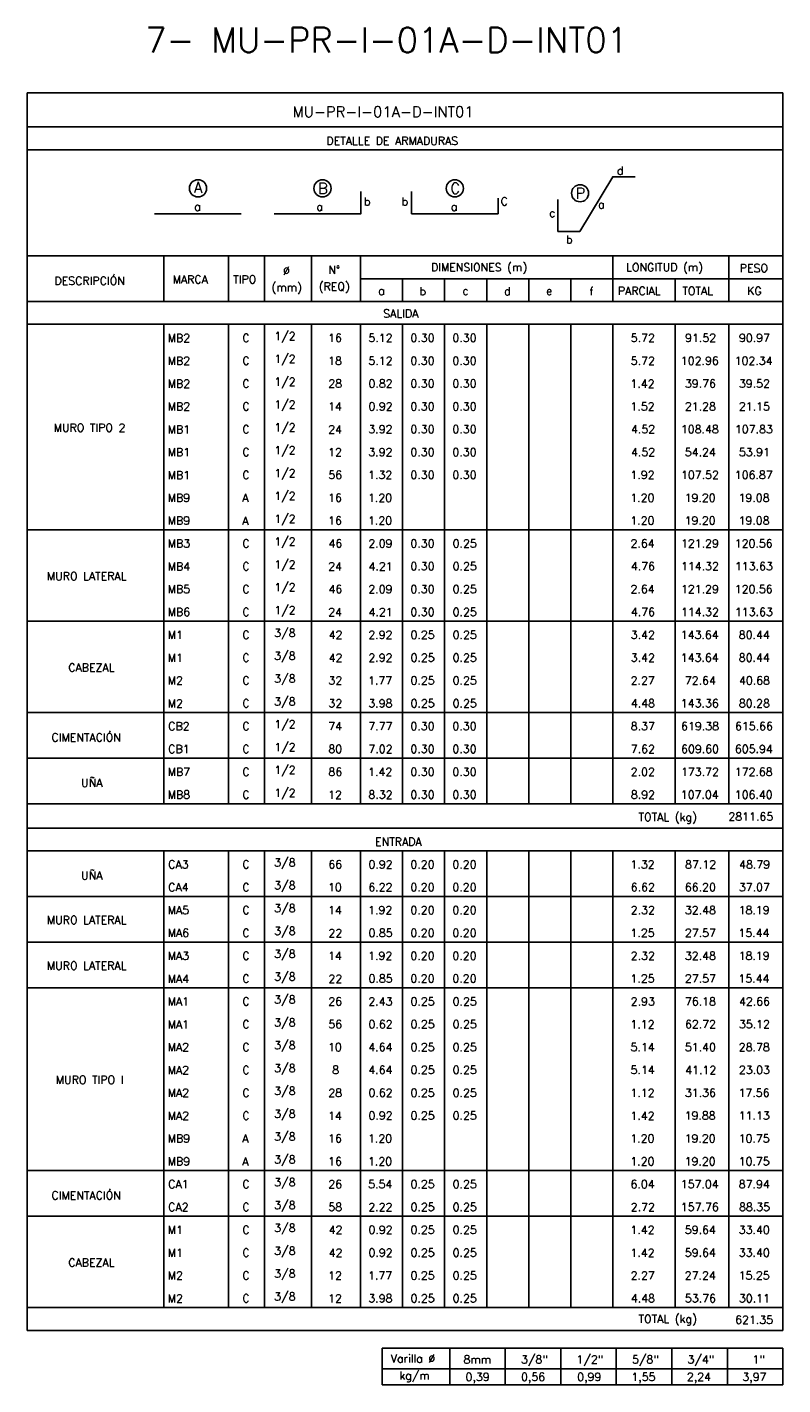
# Model space of a CAD drawing. Header units: metres. Extents: x -344 to 326, y 129 to 266.
# Tile 9 of 15: x -68 to -42, y 141 to 186. Entities that reach past the tile are written whole.
import ezdxf
from ezdxf.enums import TextEntityAlignment as Align

# ---------------------------------------------------------------- set-up
doc = ezdxf.new("R2010")
doc.units = ezdxf.units.M
for name, color, linetype in [('XREF-SE-CUADROS DE DESPIECE - HUAURA_PQT4$0$21', 3, 'Continuous'), ('XREF-SE-CUADROS DE DESPIECE - HUAURA_PQT4$0$21C', 3, 'Continuous'), ('XREF-SE-CUADROS DE DESPIECE - HUAURA_PQT4$0$23', 2, 'Continuous'), ('XREF-SE-CUADROS DE DESPIECE - HUAURA_PQT4$0$S-ANNO-TEXT', 7, 'Continuous'), ('XREF-SE-CUADROS DE DESPIECE - HUAURA_PQT4$0$S-LNWK-0006', 1, 'Continuous')]:
    doc.layers.add(name, color=color, linetype=linetype)
doc.styles.add('XREF-SE-CUADROS DE DESPIECE - HUAURA_PQT4$0$ROMANS-SP', font='romans.shx', dxfattribs={"width": 0.7})
doc.styles.add('XREF-SE-CUADROS DE DESPIECE - HUAURA_PQT4$0$TEGEPSA 100', font='romans.shx')

# ---------------------------------------------------------------- blocks, each defined once
blk = doc.blocks.new('XREF-SE-CUADROS DE DESPIECE - HUAURA_PQT4$0$ARM')
at = {"layer": 'XREF-SE-CUADROS DE DESPIECE - HUAURA_PQT4$0$21C'}
for centre in [(4.163, -1.297), (8.339, -1.297), (12.78, -1.297), (16.983, -1.462)]:
    blk.add_circle(centre, 0.288, dxfattribs=at)
at = {"layer": 'XREF-SE-CUADROS DE DESPIECE - HUAURA_PQT4$0$S-LNWK-0006'}
blk.add_line((2.697, -2.15), (5.606, -2.15), dxfattribs=at)
at = {"layer": 'XREF-SE-CUADROS DE DESPIECE - HUAURA_PQT4$0$S-LNWK-0006', "flags": 128}
blk.add_lwpolyline([(18.832, -0.906), (18.079, -0.906), (16.973, -2.743), (16.237, -2.744), (16.237, -1.676)], dxfattribs=at)
at = {"layer": 'XREF-SE-CUADROS DE DESPIECE - HUAURA_PQT4$0$S-LNWK-0006'}
blk.add_lwpolyline([(6.719, -2.15), (9.628, -2.15), (9.628, -1.399)], dxfattribs=at)
blk.add_lwpolyline([(14.238, -1.626), (14.238, -2.136, -0.414214), (14.225, -2.15), (11.329, -2.15), (11.329, -1.399)], format="xyb", dxfattribs=at)
at = {"layer": 'XREF-SE-CUADROS DE DESPIECE - HUAURA_PQT4$0$S-ANNO-TEXT', "style": 'XREF-SE-CUADROS DE DESPIECE - HUAURA_PQT4$0$TEGEPSA 100'}
for s, p in [('d', (18.44, -0.838)), ('b', (9.95, -1.871)), ('b', (11.214, -1.871)), ('C', (14.56, -1.871)), ('c', (16.154, -2.26)), ('b', (16.73, -3.145))]:
    blk.add_text(s, height=0.27, dxfattribs=at).set_placement(p, align=Align.RIGHT)
for s, height, p in [('A', 0.362, (4.164, -1.443)), ('B', 0.362, (8.353, -1.479)), ('C', 0.362, (12.794, -1.479)), ('P', 0.362, (16.997, -1.644)), ('a', 0.27, (17.694, -1.974)), ('a', 0.27, (4.146, -2.047)), ('a', 0.27, (8.246, -2.05)), ('a', 0.27, (12.758, -2.05))]:
    blk.add_text(s, height=height, dxfattribs=at).set_placement(p, align=Align.CENTER)
blk = doc.blocks.new('XREF-SE-CUADROS DE DESPIECE - HUAURA_PQT4')
blk.add_line((37.498, 56.826), (37.498, 54.528))
at = {"layer": 'XREF-SE-CUADROS DE DESPIECE - HUAURA_PQT4$0$21'}
for p, q in [((20.346, 72.91), (20.346, 71.379)), ((22.512, 72.91), (22.512, 71.379)), ((23.725, 72.91), (23.725, 71.379)), ((25.295, 72.91), (25.295, 71.379)), ((26.944, 72.91), (26.944, 71.379)), ((35.411, 72.91), (35.411, 71.379)), ((39.307, 72.91), (39.307, 71.379)), ((26.944, 72.14), (41.115, 72.14)), ((28.356, 72.14), (28.356, 71.379)), ((29.767, 72.14), (29.767, 71.379)), ((31.178, 72.14), (31.178, 71.379)), ((32.589, 72.14), (32.589, 71.379)), ((34, 72.14), (34, 71.379)), ((37.498, 72.14), (37.498, 71.379)), ((15.756, 71.379), (41.115, 71.379)), ((15.756, 70.617), (41.115, 70.617)), ((20.346, 70.617), (20.346, 54.528)), ((22.512, 70.617), (22.512, 54.528)), ((23.725, 70.617), (23.725, 54.528)), ((25.295, 70.617), (25.295, 54.528)), ((26.944, 70.617), (26.944, 54.528)), ((28.356, 70.617), (28.356, 54.528)), ((29.767, 70.617), (29.767, 54.528)), ((31.178, 70.617), (31.178, 54.528)), ((32.589, 70.617), (32.589, 54.528)), ((34, 70.617), (34, 54.528)), ((35.411, 70.617), (35.411, 54.528)), ((37.498, 70.617), (37.498, 56.826)), ((39.307, 70.617), (39.307, 54.528)), ((15.756, 63.721), (41.115, 63.721)), ((15.756, 60.657), (41.115, 60.657)), ((15.756, 57.592), (41.115, 57.592)), ((15.756, 56.06), (41.115, 56.06)), ((15.756, 54.528), (41.115, 54.528)), ((15.756, 53.717), (41.115, 53.717)), ((15.756, 52.955), (41.115, 52.955)), ((20.346, 52.955), (20.346, 37.632)), ((22.512, 52.955), (22.512, 37.632)), ((23.725, 52.955), (23.725, 37.632)), ((25.295, 52.955), (25.295, 37.632)), ((26.944, 52.955), (26.944, 37.632)), ((28.356, 52.955), (28.356, 37.632)), ((29.767, 52.955), (29.767, 37.632)), ((31.178, 52.955), (31.178, 37.632)), ((32.589, 52.955), (32.589, 37.632)), ((34, 52.955), (34, 37.632)), ((35.411, 52.955), (35.411, 37.632)), ((37.498, 52.955), (37.498, 37.632)), ((39.307, 52.955), (39.307, 37.632)), ((15.756, 51.423), (41.115, 51.423)), ((15.756, 49.89), (41.115, 49.89)), ((15.756, 48.358), (41.115, 48.358)), ((15.756, 42.229), (41.115, 42.229)), ((15.756, 40.697), (41.115, 40.697)), ((15.756, 37.632), (41.115, 37.632)), ((29.939, 36.267), (29.939, 35.039)), ((31.802, 36.267), (31.802, 35.039)), ((33.665, 36.267), (33.665, 35.039)), ((35.527, 36.267), (35.527, 35.039)), ((37.39, 36.267), (37.39, 35.039)), ((39.253, 36.267), (39.253, 35.039)), ((27.674, 35.579), (41.115, 35.579))]:
    blk.add_line(p, q, dxfattribs=at)
at = {"layer": 'XREF-SE-CUADROS DE DESPIECE - HUAURA_PQT4$0$23'}
for p, q in [((15.756, 78.38), (15.756, 36.858)), ((41.115, 78.38), (41.115, 36.858)), ((15.756, 72.91), (41.115, 72.91)), ((15.756, 36.858), (41.115, 36.858)), ((27.674, 36.267), (27.674, 35.039)), ((27.674, 36.267), (41.115, 36.267)), ((27.674, 36.267), (27.674, 35.039)), ((41.115, 36.267), (41.115, 35.039)), ((27.674, 35.039), (41.115, 35.039))]:
    blk.add_line(p, q, dxfattribs=at)
for points in [[(41.115, 78.38), (15.756, 78.38)], [(41.115, 77.244), (15.756, 77.244)], [(41.115, 76.474), (15.756, 76.474)]]:
    blk.add_lwpolyline(points, dxfattribs=at)
blk.add_blockref('XREF-SE-CUADROS DE DESPIECE - HUAURA_PQT4$0$ARM', (17.328, 76.474))
at = {"style": 'XREF-SE-CUADROS DE DESPIECE - HUAURA_PQT4$0$TEGEPSA 100'}
for s, p in [('Ø', (24.344, 72.28)), ('N°', (25.865, 72.307)), ('DIMENSIONES (m)', (29.307, 72.394)), ('LONGITUD (m)', (35.855, 72.394)), ('PESO', (39.67, 72.367)), ('DESCRIPCIÓN', (16.673, 71.94)), ('MARCA', (20.639, 71.986)), ('TIPO', (22.671, 71.986)), ('(mm)', (23.958, 71.721)), ('(REQ)', (25.541, 71.748)), ('a', (27.537, 71.603)), ('b', (28.923, 71.591)), ('c', (30.364, 71.603)), ('d', (31.759, 71.592)), ('e', (33.171, 71.603)), ('f', (34.622, 71.589)), ('PARCIAL', (35.579, 71.601)), ('TOTAL', (37.743, 71.601)), ('KG', (39.92, 71.601)), ('MB2', (20.473, 70.021)), ('C', (22.98, 70.023)), (' 1/2', (23.865, 70.088)), ('16', (25.854, 70.024)), ('5.12', (27.208, 70.024)), ('0.30', (28.617, 70.024)), ('0.30', (30.028, 70.024)), ('5.72', (36.012, 70.024)), ('91.52', (37.835, 70.024)), ('90.97', (39.642, 70.024)), ('MB2', (20.473, 69.255)), ('C', (22.98, 69.257)), (' 1/2', (23.865, 69.322)), ('18', (25.855, 69.258)), ('5.12', (27.208, 69.258)), ('0.30', (28.617, 69.258)), ('0.30', (30.028, 69.258)), ('5.72', (36.012, 69.258)), ('102.96', (37.693, 69.258)), ('102.34', (39.499, 69.258)), (' 1/2', (23.865, 68.556)), ('MB2', (20.473, 68.489)), ('C', (22.98, 68.491)), ('28', (25.862, 68.492)), ('0.82', (27.211, 68.492)), ('0.30', (28.617, 68.492)), ('0.30', (30.028, 68.492)), ('1.42', (36.003, 68.489)), ('39.76', (37.829, 68.492)), ('39.52', (39.641, 68.492)), ('MB2', (20.473, 67.723)), ('C', (22.98, 67.725)), (' 1/2', (23.865, 67.79)), ('14', (25.852, 67.723)), ('0.92', (27.211, 67.726)), ('0.30', (28.617, 67.726)), ('0.30', (30.028, 67.726)), ('1.52', (36.003, 67.726)), ('21.28', (37.828, 67.726)), ('21.15', (39.641, 67.726)), ('MURO TIPO 2', (16.647, 67.011)), ('MB1', (20.473, 66.956)), ('C', (22.98, 66.959)), (' 1/2', (23.865, 67.024)), ('24', (25.859, 66.956)), ('3.92', (27.207, 66.96)), ('0.30', (28.617, 66.96)), ('0.30', (30.028, 66.96)), ('4.52', (36.019, 66.96)), ('108.48', (37.694, 66.96)), ('107.83', (39.507, 66.96)), (' 1/2', (23.865, 66.257)), ('MB1', (20.473, 66.19)), ('C', (22.98, 66.193)), ('12', (25.858, 66.189)), ('3.92', (27.207, 66.193)), ('0.30', (28.617, 66.193)), ('0.30', (30.028, 66.193)), ('4.52', (36.019, 66.193)), ('54.24', (37.826, 66.193)), ('53.91', (39.641, 66.193)), ('MB1', (20.473, 65.424)), ('C', (22.98, 65.427)), (' 1/2', (23.865, 65.491)), ('56', (25.863, 65.427)), ('1.32', (27.199, 65.427)), ('0.30', (28.617, 65.427)), ('0.30', (30.028, 65.427)), ('1.92', (36.003, 65.427)), ('107.52', (37.697, 65.427)), ('106.87', (39.503, 65.427)), ('MB9', (20.473, 64.661)), ('A', (22.974, 64.658)), (' 1/2', (23.865, 64.725)), ('16', (25.854, 64.661)), ('1.20', (27.193, 64.661)), ('1.20', (35.998, 64.661)), ('19.20', (37.819, 64.661)), ('19.08', (39.629, 64.661)), (' 1/2', (23.865, 63.959)), ('MB9', (20.473, 63.895)), ('A', (22.974, 63.892)), ('16', (25.854, 63.895)), ('1.20', (27.193, 63.895)), ('1.20', (35.998, 63.895)), ('19.20', (37.819, 63.895)), ('19.08', (39.629, 63.895)), ('MB3', (20.473, 63.129)), ('C', (22.98, 63.128)), (' 1/2', (23.865, 63.193)), ('46', (25.87, 63.129)), ('2.09', (27.205, 63.129)), ('0.30', (28.617, 63.129)), ('0.25', (30.034, 63.129)), ('2.64', (36.004, 63.129)), ('121.29', (37.696, 63.129)), ('120.56', (39.502, 63.129)), ('MB4', (20.473, 62.359)), ('C', (22.98, 62.362)), (' 1/2', (23.865, 62.427)), ('24', (25.859, 62.359)), ('4.21', (27.214, 62.36)), ('0.30', (28.617, 62.363)), ('0.25', (30.034, 62.363)), ('4.76', (36.015, 62.363)), ('114.32', (37.697, 62.363)), ('113.63', (39.507, 62.363)), ('MURO LATERAL', (16.418, 62.031)), (' 1/2', (23.865, 61.661)), ('MB5', (20.473, 61.597)), ('C', (22.98, 61.596)), ('46', (25.87, 61.597)), ('2.09', (27.205, 61.597)), ('0.30', (28.617, 61.597)), ('0.25', (30.034, 61.597)), ('2.64', (36.004, 61.597)), ('121.29', (37.696, 61.597)), ('120.56', (39.502, 61.597)), ('MB6', (20.473, 60.83)), ('C', (22.98, 60.83)), (' 1/2', (23.865, 60.894)), ('24', (25.859, 60.827)), ('4.21', (27.214, 60.828)), ('0.30', (28.617, 60.83)), ('0.25', (30.034, 60.83)), ('4.76', (36.015, 60.83)), ('114.32', (37.697, 60.83)), ('113.63', (39.507, 60.83)), ('M1', (20.473, 60.061)), ('C', (22.98, 60.063)), (' 3/8', (23.861, 60.128)), ('42', (25.874, 60.061)), ('2.92', (27.206, 60.064)), ('0.25', (28.623, 60.064)), ('0.25', (30.034, 60.064)), ('3.42', (36.012, 60.064)), ('143.64', (37.69, 60.064)), ('80.44', (39.637, 60.064)), ('CABEZAL', (17.137, 58.966)), ('M1', (20.473, 59.295)), ('C', (22.98, 59.297)), (' 3/8', (23.861, 59.362)), ('42', (25.874, 59.295)), ('2.92', (27.206, 59.298)), ('0.25', (28.623, 59.298)), ('0.25', (30.034, 59.298)), ('3.42', (36.012, 59.298)), ('143.64', (37.69, 59.298)), ('80.44', (39.637, 59.298)), ('M2', (20.473, 58.529)), ('C', (22.98, 58.531)), (' 3/8', (23.861, 58.596)), ('32', (25.867, 58.532)), ('1.77', (27.196, 58.529)), ('0.25', (28.623, 58.532)), ('0.25', (30.034, 58.532)), ('2.27', (36.008, 58.529)), ('72.64', (37.827, 58.532)), ('40.68', (39.644, 58.532)), ('M2', (20.473, 57.763)), ('C', (22.98, 57.765)), (' 3/8', (23.861, 57.83)), ('32', (25.867, 57.766)), ('3.98', (27.204, 57.766)), ('0.25', (28.623, 57.766)), ('0.25', (30.034, 57.766)), ('4.48', (36.015, 57.766)), ('143.36', (37.693, 57.766)), ('80.28', (39.64, 57.766)), ('CIMENTACIÓN', (16.574, 56.622)), ('CB2', (20.491, 56.999)), ('C', (22.98, 56.999)), (' 1/2', (23.865, 57.064)), ('74', (25.861, 56.996)), ('7.77', (27.206, 56.997)), ('0.30', (28.617, 57)), ('0.30', (30.028, 57)), ('8.37', (36.012, 57)), ('619.38', (37.702, 57)), ('615.66', (39.51, 57)), ('CB1', (20.491, 56.233)), ('C', (22.98, 56.233)), (' 1/2', (23.865, 56.298)), ('80', (25.864, 56.233)), ('7.02', (27.208, 56.233)), ('0.30', (28.617, 56.233)), ('0.30', (30.028, 56.233)), ('7.62', (36.013, 56.233)), ('609.60', (37.7, 56.233)), ('605.94', (39.507, 56.233)), ('MB7', (20.473, 55.464)), ('C', (22.98, 55.467)), (' 1/2', (23.865, 55.531)), ('86', (25.866, 55.467)), ('1.42', (27.199, 55.465)), ('0.30', (28.617, 55.467)), ('0.30', (30.028, 55.467)), ('2.02', (36.011, 55.467)), ('173.72', (37.697, 55.467)), ('172.68', (39.502, 55.467)), ('UÑA', (17.567, 55.096)), ('MB8', (20.473, 54.701)), ('C', (22.98, 54.7)), (' 1/2', (23.865, 54.765)), ('12', (25.858, 54.697)), ('8.32', (27.21, 54.701)), ('0.30', (28.617, 54.701)), ('0.30', (30.028, 54.701)), ('8.92', (36.015, 54.701)), ('107.04', (37.69, 54.701)), ('106.40', (39.501, 54.701)), ('CA3', (20.491, 52.362)), ('C', (22.98, 52.362)), (' 3/8', (23.861, 52.426)), ('66', (25.863, 52.362)), ('0.92', (27.211, 52.362)), ('0.20', (28.617, 52.362)), ('0.20', (30.028, 52.362)), ('1.32', (36.003, 52.362)), ('87.12', (37.835, 52.362)), ('48.79', (39.647, 52.362)), ('UÑA', (17.567, 51.991)), (' 3/8', (23.861, 51.66)), ('CA4', (20.491, 51.595)), ('C', (22.98, 51.595)), ('10', (25.853, 51.596)), ('6.22', (27.207, 51.596)), ('0.20', (28.617, 51.596)), ('0.20', (30.028, 51.596)), ('6.62', (36.012, 51.596)), ('66.20', (37.827, 51.596)), ('37.07', (39.639, 51.596)), ('MA5', (20.473, 50.83)), ('C', (22.98, 50.829)), (' 3/8', (23.861, 50.894)), ('14', (25.852, 50.827)), ('1.92', (27.199, 50.83)), ('0.20', (28.617, 50.83)), ('0.20', (30.028, 50.83)), ('2.32', (36.011, 50.83)), ('32.48', (37.829, 50.83)), ('18.19', (39.631, 50.83)), ('MURO LATERAL', (16.418, 50.498)), ('MA6', (20.473, 50.064)), ('C', (22.98, 50.063)), (' 3/8', (23.861, 50.128)), ('22', (25.866, 50.059)), ('0.85', (27.212, 50.064)), ('0.20', (28.617, 50.064)), ('0.20', (30.028, 50.064)), ('1.25', (36.004, 50.064)), ('27.57', (37.829, 50.064)), ('15.44', (39.626, 50.064)), (' 3/8', (23.861, 49.362)), ('MURO LATERAL', (16.418, 48.966)), ('MA3', (20.473, 49.298)), ('C', (22.98, 49.297)), ('14', (25.852, 49.295)), ('1.92', (27.199, 49.298)), ('0.20', (28.617, 49.298)), ('0.20', (30.028, 49.298)), ('2.32', (36.011, 49.298)), ('32.48', (37.829, 49.298)), ('18.19', (39.631, 49.298)), ('MA4', (20.473, 48.528)), ('C', (22.98, 48.531)), (' 3/8', (23.861, 48.596)), ('22', (25.866, 48.527)), ('0.85', (27.212, 48.532)), ('0.20', (28.617, 48.532)), ('0.20', (30.028, 48.532)), ('1.25', (36.004, 48.532)), ('27.57', (37.829, 48.532)), ('15.44', (39.626, 48.532)), ('MA1', (20.473, 47.762)), ('C', (22.98, 47.765)), (' 3/8', (23.861, 47.83)), ('26', (25.862, 47.765)), ('2.43', (27.207, 47.765)), ('0.25', (28.623, 47.765)), ('0.25', (30.034, 47.765)), ('2.93', (36.012, 47.765)), ('76.18', (37.83, 47.765)), ('42.66', (39.644, 47.765)), ('MA1', (20.473, 46.996)), ('C', (22.98, 46.999)), (' 3/8', (23.861, 47.063)), ('56', (25.863, 46.999)), ('0.62', (27.211, 46.999)), ('0.25', (28.623, 46.999)), ('0.25', (30.034, 46.999)), ('1.12', (36.003, 46.997)), ('62.72', (37.832, 46.999)), ('35.12', (39.641, 46.999)), ('MA2', (20.473, 46.23)), ('C', (22.98, 46.232)), (' 3/8', (23.861, 46.297)), ('10', (25.853, 46.233)), ('4.64', (27.207, 46.233)), ('0.25', (28.623, 46.233)), ('0.25', (30.034, 46.233)), ('5.14', (36.006, 46.233)), ('51.40', (37.828, 46.233)), ('28.78', (39.636, 46.233)), ('MA2', (20.473, 45.464)), ('C', (22.98, 45.466)), (' 3/8', (23.861, 45.531)), ('8', (25.993, 45.467)), ('4.64', (27.207, 45.467)), ('0.25', (28.623, 45.467)), ('0.25', (30.034, 45.467)), ('5.14', (36.006, 45.467)), ('41.12', (37.84, 45.465)), ('23.03', (39.641, 45.467)), ('MURO TIPO I', (16.718, 45.135)), ('MA2', (20.473, 44.698)), ('C', (22.98, 44.7)), (' 3/8', (23.861, 44.765)), ('28', (25.862, 44.701)), ('0.62', (27.211, 44.701)), ('0.25', (28.623, 44.701)), ('0.25', (30.034, 44.701)), ('1.12', (36.003, 44.698)), ('31.36', (37.829, 44.701)), ('17.56', (39.629, 44.701)), ('MA2', (20.473, 43.932)), ('C', (22.98, 43.934)), (' 3/8', (23.861, 43.999)), ('14', (25.852, 43.932)), ('0.92', (27.211, 43.935)), ('0.25', (28.623, 43.935)), ('0.25', (30.034, 43.935)), ('1.42', (36.003, 43.932)), ('19.88', (37.82, 43.935)), ('11.13', (39.634, 43.935)), ('MB9', (20.473, 43.169)), ('A', (22.974, 43.165)), (' 3/8', (23.861, 43.233)), ('16', (25.854, 43.169)), ('1.20', (27.193, 43.169)), ('1.20', (35.998, 43.169)), ('19.20', (37.819, 43.169)), ('10.75', (39.633, 43.169)), ('MB9', (20.473, 42.402)), ('A', (22.974, 42.399)), (' 3/8', (23.861, 42.467)), ('16', (25.854, 42.402)), ('1.20', (27.193, 42.402)), ('1.20', (35.998, 42.402)), ('19.20', (37.819, 42.402)), ('10.75', (39.633, 42.402)), ('CA1', (20.491, 41.636)), ('C', (22.98, 41.636)), (' 3/8', (23.861, 41.7)), ('26', (25.862, 41.636)), ('5.54', (27.201, 41.636)), ('0.25', (28.623, 41.636)), ('0.25', (30.034, 41.636)), ('6.04', (36.005, 41.636)), ('157.04', (37.69, 41.636)), ('87.94', (39.637, 41.636)), ('CIMENTACIÓN', (16.574, 41.258)), ('CA2', (20.491, 40.869)), ('C', (22.98, 40.869)), (' 3/8', (23.861, 40.934)), ('58', (25.864, 40.87)), ('2.22', (27.206, 40.868)), ('0.25', (28.623, 40.87)), ('0.25', (30.034, 40.87)), ('2.72', (36.011, 40.868)), ('157.76', (37.693, 40.87)), ('88.35', (39.645, 40.87)), ('M1', (20.473, 40.101)), ('C', (22.98, 40.103)), (' 3/8', (23.861, 40.168)), ('42', (25.874, 40.101)), ('0.92', (27.211, 40.104)), ('0.25', (28.623, 40.104)), ('0.25', (30.034, 40.104)), ('1.42', (36.003, 40.102)), ('59.64', (37.826, 40.104)), ('33.40', (39.636, 40.104)), (' 3/8', (23.861, 39.402)), ('CABEZAL', (17.137, 39.006)), ('M1', (20.473, 39.335)), ('C', (22.98, 39.337)), ('42', (25.874, 39.335)), ('0.92', (27.211, 39.338)), ('0.25', (28.623, 39.338)), ('0.25', (30.034, 39.338)), ('1.42', (36.003, 39.335)), ('59.64', (37.826, 39.338)), ('33.40', (39.636, 39.338)), ('M2', (20.473, 38.569)), ('C', (22.98, 38.571)), (' 3/8', (23.861, 38.636)), ('12', (25.858, 38.567)), ('1.77', (27.196, 38.569)), ('0.25', (28.623, 38.572)), ('0.25', (30.034, 38.572)), ('2.27', (36.008, 38.569)), ('27.24', (37.825, 38.569)), ('15.25', (39.633, 38.572)), ('M2', (20.473, 37.802)), ('C', (22.98, 37.805)), (' 3/8', (23.861, 37.87)), ('12', (25.858, 37.801)), ('3.98', (27.204, 37.806)), ('0.25', (28.623, 37.806)), ('0.25', (30.034, 37.806)), ('4.48', (36.015, 37.806)), ('53.76', (37.829, 37.806)), ('30.11', (39.641, 37.806))]:
    blk.add_text(s, height=0.27, dxfattribs=at).set_placement(p)
at = {"layer": 'Defpoints', "style": 'XREF-SE-CUADROS DE DESPIECE - HUAURA_PQT4$0$ROMANS-SP'}
blk.add_text('7- MU-PR-I-01A-D-INT01', height=0.83433, dxfattribs=at).set_placement((19.721, 79.735))
at = {"layer": 'XREF-SE-CUADROS DE DESPIECE - HUAURA_PQT4$0$23', "style": 'XREF-SE-CUADROS DE DESPIECE - HUAURA_PQT4$0$TEGEPSA 100'}
for s, p in [('SALIDA', (27.704, 70.839)), ('TOTAL (kg)', (36.273, 53.952)), ('2811.65', (39.288, 53.967)), ('ENTRADA', (27.433, 53.125)), ('TOTAL (kg)', (36.273, 37.116)), ('621.35', (39.515, 37.087))]:
    blk.add_text(s, height=0.27, dxfattribs=at).set_placement(p)
at = {"layer": 'XREF-SE-CUADROS DE DESPIECE - HUAURA_PQT4$0$S-ANNO-TEXT', "color": 4, "style": 'XREF-SE-CUADROS DE DESPIECE - HUAURA_PQT4$0$TEGEPSA 100'}
blk.add_text('MU-PR-I-01A-D-INT01', height=0.36233, dxfattribs=at).set_placement((24.664, 77.564))
at = {"layer": 'XREF-SE-CUADROS DE DESPIECE - HUAURA_PQT4$0$S-ANNO-TEXT', "style": 'XREF-SE-CUADROS DE DESPIECE - HUAURA_PQT4$0$TEGEPSA 100'}
for s, height, p in [('DETALLE DE ARMADURAS', 0.27006, (25.798, 76.635)), ('Varilla %%C', 0.27, (27.958, 35.783)), ('8mm', 0.27, (30.399, 35.758)), ('3/8"', 0.27, (32.327, 35.758)), ('1/2"', 0.27, (34.19, 35.758)), ('5/8"', 0.27, (36.052, 35.758)), ('3/4"', 0.27, (37.915, 35.758)), ('1"', 0.27, (40.094, 35.758)), ('kg/m', 0.27, (28.245, 35.213)), ('0,39', 0.27, (30.466, 35.168)), ('0,56', 0.27, (32.328, 35.168)), ('0,99', 0.27, (34.213, 35.168)), ('1,55', 0.27, (36.031, 35.168)), ('2,24', 0.27, (37.894, 35.168)), ('3,97', 0.27, (39.756, 35.168))]:
    blk.add_text(s, height=height, dxfattribs=at).set_placement(p)

msp = doc.modelspace()

# ---------------------------------------------------------------- block references
msp.add_blockref('XREF-SE-CUADROS DE DESPIECE - HUAURA_PQT4', (-83.359, 105.83))

doc.saveas('drawing.dxf')
